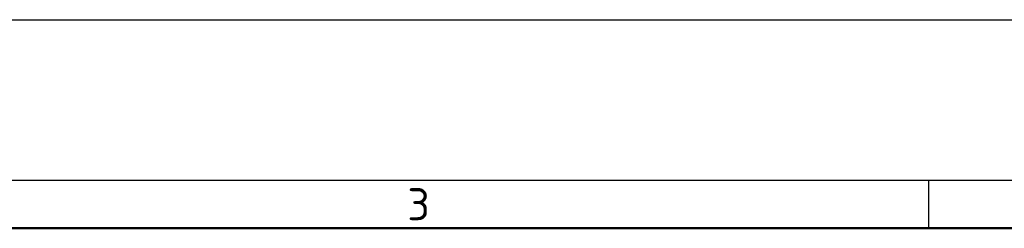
# Model space of a CAD drawing. Header units: millimetres. Extents: x 0 to 1680, y 0 to 1188.
# Tile 13 of 22: x 633 to 879, y 1136 to 1188. Entities that reach past the tile are written whole.
import ezdxf

# ---------------------------------------------------------------- set-up
doc = ezdxf.new("R2010")
doc.units = ezdxf.units.MM
doc.header["$LTSCALE"] = 4
doc.layers.add('AM_BOR', color=7, linetype='Continuous', lineweight=50)
doc.styles.add('Note', font='isocpeur.ttf')

# ---------------------------------------------------------------- blocks, each defined once
blk = doc.blocks.new('MT_ISO_A3')
at = {"layer": 'AM_BOR', "lineweight": 25}
for p, q in [((20, 287), (410, 287)), ((215, 287), (215, 284))]:
    blk.add_line(p, q, dxfattribs=at)
at = {"layer": 'AM_BOR', "lineweight": 50}
blk.add_line((23, 284), (407, 284), dxfattribs=at)
at = {"layer": 'Defpoints', "lineweight": 25}
blk.add_line((0, 297), (420, 297), dxfattribs=at)
at = {"layer": 'AM_BOR', "lineweight": 25, "insert": (182.5, 285.5), "char_height": 2, "attachment_point": 4, "style": 'Note'}
blk.add_mtext('\\fISOCPEUR|b0|i0;\\H2.0000;3', dxfattribs=at)

msp = doc.modelspace()

# ---------------------------------------------------------------- block references
at = {"lineweight": 0, "xscale": 4, "yscale": 4, "zscale": 4}
msp.add_blockref('MT_ISO_A3', (0, 0), dxfattribs=at)

doc.saveas('drawing.dxf')
